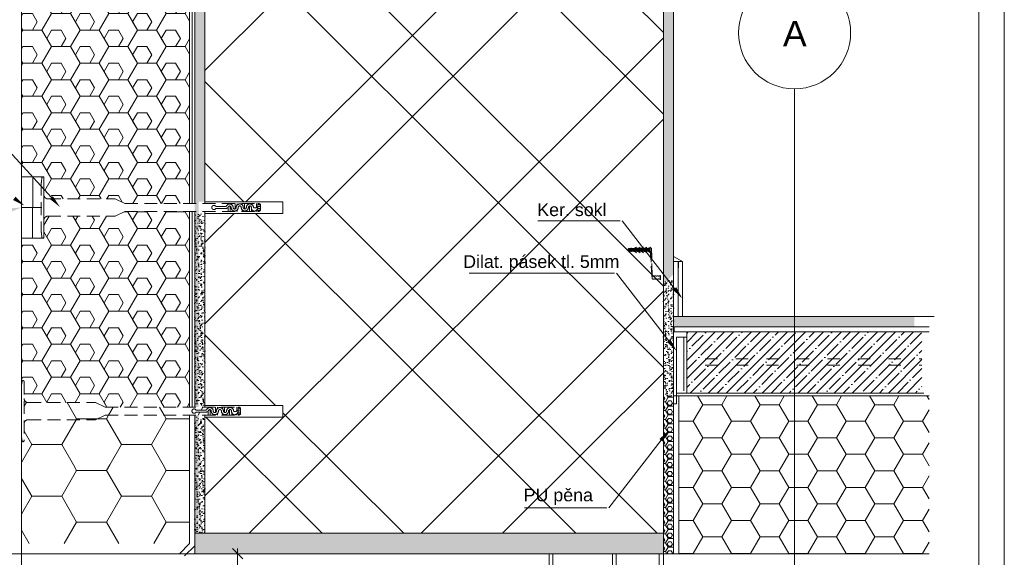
# Model space of a CAD drawing. Header units: millimetres. Extents: x -164296 to 75635, y 29674 to 91116.
# Tile 12 of 20: x -158572 to -157605, y 34589 to 35117. Entities that reach past the tile are written whole.
import ezdxf

# ---------------------------------------------------------------- set-up
doc = ezdxf.new("R2010")
doc.units = ezdxf.units.MM
doc.header["$MEASUREMENT"] = 0
for name, pattern in [('DASHED', [19.05, 12.7, -6.35]), ('Čárkovaná S', [50, 30, -20]), ('ČÁRKOVANÁ1', [30, 12, -18])]:
    doc.linetypes.add(name, pattern=pattern)
doc.styles.add('GENEROVANÝ_STYL_1', font='txt')
doc.linetypes.add('IZOLACE', pattern='A,0,[1,Detail č.9 PROVĚTRÁVANÁ PODLAHA1.Shx,S=7.93651e-07,R=0,X=0,Y=0],-0.4001,0', length=0.4001)
doc.linetypes.add('LEPENÍ', pattern='A,0,[2,Detail č.9 PROVĚTRÁVANÁ PODLAHA1.Shx,S=0.060476,R=0,X=0,Y=0],-7.62,0', length=7.62)
doc.linetypes.add('ZEBRIK', pattern='A,0,[4,Detail č.9 PROVĚTRÁVANÁ PODLAHA1.Shx,S=0.00015873,R=0,X=0,Y=0],-0.02,0', length=0.02)
pattern_1 = [(307.5, (-330396.962, 4145.192), (4.81705942, 0.157483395), [0, -3.8, 0, -4.25, 0, -4.0625]), (277.5, (-330396.962, 4145.192), (-7.05536516, 4.42444176), [0, -2.05, 0, -3.425, 0, -1.3125]), (237.5, (-330396.962, 4148.267), (-0.01414763, 7.78535465), [0, -1.25, 0, -4.5, 0, -5.875]), (227.5, (-330396.962, 4148.267), (-2.1941889, 7.5153165), [0, -0.625, 0, -2.95, 0, -3.375])]
pattern_2 = [(0, (0, 0), (0, 16.2379762), [9.375, -18.75]), (120, (0, 0), (14.0625, 8.1189881), [9.375, -18.75]), (60, (9.375, 0), (-14.0625, 8.1189881), [9.375, -18.75]), (0, (0, 0), (28.125, 16.2379762), [18.75, -37.5]), (120, (0, 0), (-28.125, 16.2379764), [18.75, -37.5]), (60, (0, 0), (6e-08, 32.4759526), [0, -37.5, 18.75, 0, 0, 0])]
pattern_3 = [(0, (-338759.73, 25199.786), (43.9940907, 25.4), [29.329394, -58.658788]), (120, (-338759.73, 25199.786), (-43.9940906, 25.4), [29.329394, -58.658788]), (60, (-338759.73, 25199.786), (1e-07, 50.8), [0, -58.6587876, 29.329394, 0, 0, 0])]
pattern_4 = [(307.5, (-329122.9716, 10917.944), (4.81705942, 0.157483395), [0, -3.8, 0, -4.25, 0, -4.0625]), (277.5, (-329122.9716, 10917.944), (-7.05536516, 4.42444176), [0, -2.05, 0, -3.425, 0, -1.3125]), (237.5, (-329122.9716, 10921.019), (-0.01414763, 7.78535465), [0, -1.25, 0, -4.5, 0, -5.875]), (227.5, (-329122.9716, 10921.019), (-2.1941889, 7.5153165), [0, -0.625, 0, -2.95, 0, -3.375])]

msp = doc.modelspace()

# ---------------------------------------------------------------- hatches: boundary and pattern name
at = {"linetype": 'Continuous', "lineweight": 13}
h = msp.add_hatch(dxfattribs=at)
h.set_pattern_fill('ZDIVO2_0001', color=254, style=0, pattern_type=2)
h.set_pattern_definition([(45, (-328972.97, 10917.94), (-124.4508, 124.4508), []), (45, (-328892.97, 10917.94), (-124.4508, 124.4508), []), (135, (-328972.97, 10917.94), (124.4508, 124.4508), []), (135, (-328892.97, 10917.94), (124.4508, 124.4508), [])])
h.paths.add_polyline_path([(-158390.01, 34726.51), (-158390.01, 34612.28), (-157940.01, 34612.28), (-157940.01, 35353.84), (-158390.01, 35353.84), (-158390.01, 35317.95), (-158313.44, 35317.95), (-158313.44, 35306.51), (-158389.98, 35306.51), (-158389.95, 34937.95), (-158313.44, 34937.95), (-158313.44, 34926.51), (-158389.95, 34926.51), (-158389.94, 34737.95), (-158313.44, 34737.95), (-158313.44, 34726.51)])
at = {"linetype": 'Continuous', "lineweight": 20, "true_color": 0xff6600}
h = msp.add_hatch(dxfattribs=at)
h.set_pattern_fill('AR_SAND_0001', color=30, style=0, pattern_type=2)
h.set_pattern_definition(pattern_1)
h.paths.add_polyline_path([(-157930.01, 35353.84), (-157940.01, 35353.84), (-157940.01, 34859.8), (-157936.86, 34859.8), (-157930.01, 34866.65)])
h = msp.add_hatch(dxfattribs=at)
h.set_pattern_fill('XPS_0001', color=30, style=0, pattern_type=2)
h.set_pattern_definition(pattern_2)
h.paths.add_polyline_path([(-158570.01, 35283.28), (-158570.01, 34974.05), (-158559.24, 34962.28), (-158548.06, 34962.28), (-158548.06, 34950.06), (-158540.74, 34942.06), (-158539.21, 34943.47), (-158537.43, 34940.73), (-158477.95, 34940.73), (-158468.5, 34936.31), (-158405.01, 34936.31), (-158405.01, 35303.84), (-158548.06, 35303.84), (-158548.06, 35283.28)])
h = msp.add_hatch(dxfattribs=at)
h.set_pattern_fill('AR_SAND_0001', color=30, style=0, pattern_type=2)
h.set_pattern_definition(pattern_4)
h.paths.add_polyline_path([(-158389.95, 34937.95), (-158389.98, 35268.5), (-158400.01, 35268.5), (-158400.01, 34937.95)])
at = {"linetype": 'Continuous', "lineweight": 35}
for points in [[(-158400.01, 35106.51), (-158400.01, 34946.47), (-158399.71, 34946.47), (-158399.71, 34946.9), (-158398.98, 34946.9, -0.265773), (-158398.8, 34946.79), (-158398.5, 34946.58, 0.265773), (-158398.31, 34946.47), (-158397.58, 34946.47), (-158397.58, 34946.9), (-158396.86, 34946.9, -0.265773), (-158396.67, 34946.79), (-158396.37, 34946.58, 0.265773), (-158396.19, 34946.47), (-158396.01, 34946.47), (-158396.01, 35106.51)], [(-158400.01, 34943.92), (-158400.01, 34736.25), (-158396.01, 34736.25), (-158396.01, 34943.92), (-158396.19, 34943.92, 0.265773), (-158396.37, 34943.82), (-158396.67, 34943.6, -0.265773), (-158396.86, 34943.5), (-158397.58, 34943.5), (-158397.58, 34943.92), (-158398.31, 34943.92, 0.265773), (-158398.5, 34943.82), (-158398.8, 34943.6, -0.265773), (-158398.98, 34943.5), (-158399.71, 34943.5), (-158399.71, 34943.92)], [(-158396.18, 34674.47), (-158396.19, 34728.25), (-158400.19, 34728.25), (-158400.18, 34612.83), (-158400, 34612.83, 0.265773), (-158399.81, 34612.93), (-158399.51, 34613.15, -0.265773), (-158399.33, 34613.25), (-158398.6, 34613.25), (-158398.6, 34612.83), (-158397.87, 34612.83, 0.265773), (-158397.69, 34612.93), (-158397.39, 34613.15, -0.265773), (-158397.2, 34613.25), (-158396.48, 34613.25), (-158396.48, 34612.83), (-158396.18, 34612.83)]]:
    msp.add_hatch(color=8, dxfattribs=at).paths.add_polyline_path(points)
at = {"linetype": 'Continuous', "lineweight": 13}
for points in [[(-158539.21, 34943.47), (-158542.28, 34940.65), (-158532.31, 34932.84)], [(-158575.86, 34943.02), (-158578.29, 34939.64), (-158566.92, 34934.04)], [(-158582.65, 34931.43), (-158581.69, 34927.38), (-158570.01, 34932.28)], [(-157927.42, 34854.01), (-157930.72, 34851.47), (-157921.43, 34842.85)], [(-157933.14, 34802.69), (-157936.44, 34800.14), (-157927.15, 34791.52)], [(-157940.61, 34702.35), (-157943.91, 34704.9), (-157934.62, 34713.52)]]:
    msp.add_hatch(color=154, dxfattribs=at).paths.add_polyline_path(points)
at = {"linetype": 'Continuous', "lineweight": 20, "true_color": 0xff6600}
h = msp.add_hatch(dxfattribs=at)
h.set_pattern_fill('XPS_0001', color=30, style=0, pattern_type=2)
h.set_pattern_definition(pattern_2)
h.paths.add_polyline_path([(-158570.01, 34757.9), (-158569.93, 34757.9), (-158569.51, 34761.28, -1), (-158567.51, 34761.28), (-158567.51, 34744.83, 0.417299), (-158563.5, 34740.73), (-158497.4, 34740.73), (-158487.95, 34736.31), (-158405.01, 34736.32), (-158405.01, 34928.32), (-158468.48, 34928.32), (-158478.06, 34923.84), (-158544.05, 34923.84, 0.420423), (-158548.06, 34919.74), (-158548.06, 34902.28), (-158570.01, 34902.28)])
h = msp.add_hatch(dxfattribs=at)
h.set_pattern_fill('AR_SAND_0001', color=30, style=0, pattern_type=2)
h.set_pattern_definition(pattern_4)
h.paths.add_polyline_path([(-158400.01, 34817.19), (-158389.94, 34817.19), (-158389.95, 34926.51), (-158400.01, 34926.51)])
h = msp.add_hatch(dxfattribs=at)
h.set_pattern_fill('AR_SAND_0001', color=30, style=0, pattern_type=2)
h.set_pattern_definition(pattern_1)
h.paths.add_polyline_path([(-157940.01, 34861.34), (-157940.01, 34748.03), (-157930.01, 34748.03), (-157930.01, 34860.27), (-157931.07, 34861.34)])
msp.add_hatch(color=30, dxfattribs=at).paths.add_polyline_path([(-157929.61, 34815.11), (-157693.83, 34815.11), (-157693.83, 34825.11), (-157929.61, 34825.11)])
h = msp.add_hatch(dxfattribs=at)
h.set_pattern_fill('AR_SAND_0001', color=30, style=0, pattern_type=2)
h.set_pattern_definition(pattern_4)
h.paths.add_polyline_path([(-158400.01, 34817.19), (-158400.01, 34737.95), (-158389.94, 34737.95), (-158389.94, 34817.19)])
h = msp.add_hatch(dxfattribs=at)
h.set_pattern_fill('ANSI35_0001', color=30, style=0, pattern_type=2)
h.set_pattern_definition([(45, (-330404.102, 4123.014), (-8.8388348, 8.8388348), []), (45, (-330395.264, 4123.014), (-8.8388348, 8.8388348), [15.625, -3.125, 0, -3.125])])
h.paths.add_polyline_path([(-157917.15, 34750.11), (-157686.46, 34750.11), (-157686.46, 34755.11), (-157686.46, 34810.11), (-157917.15, 34810.11)])
h = msp.add_hatch(dxfattribs=at)
h.set_pattern_fill('EPS_0001', color=30, style=0, pattern_type=2)
h.set_pattern_definition(pattern_3)
h.paths.add_polyline_path([(-158567.51, 34719.83, -0.414147), (-158563.5, 34723.84), (-158497.51, 34723.84), (-158487.93, 34728.32), (-158386.74, 34728.32), (-158386.74, 34732.48, -0.251413), (-158389.37, 34731.32), (-158398.74, 34731.32, -3.998423), (-158398.74, 34733.32), (-158389.21, 34733.32, 0.312041), (-158388.2, 34733.91, -0.157879), (-158386.74, 34735.4), (-158386.74, 34736.32), (-158487.95, 34736.31), (-158497.4, 34740.73), (-158563.5, 34740.73, -0.414147), (-158567.51, 34744.74)])
h = msp.add_hatch(dxfattribs=at)
h.set_pattern_fill('PUR_0001', color=30, style=0, pattern_type=2)
h.set_pattern_definition([(0, (-157935.0084, 34660.157), (0, 4.33013), [2.5, -5]), (120, (-157935.0084, 34660.157), (3.75, 2.16506), [2.5, -5]), (60, (-157932.5084, 34660.157), (-3.75, 2.16506), [2.5, -5]), (0, (-157935.5084, 34659.289), (7.5, 4.33013), [5, -10]), (120, (-157935.5084, 34659.289), (-7.5, 4.33013), [5, -10]), (60, (-157935.5084, 34659.289), (2e-08, 8.66025), [0, -10, 5, 0, 0, 0])])
h.paths.add_polyline_path([(-157930.01, 34592.28), (-157940.01, 34592.28), (-157940.01, 34748.03), (-157930.01, 34748.03)])
h = msp.add_hatch(dxfattribs=at)
h.set_pattern_fill('EPS_0001', color=30, style=0, pattern_type=2)
h.set_pattern_definition([(0, (-338604.565, 10917.493), (28.125, 16.2379762), [18.75, -37.5]), (120, (-338604.565, 10917.493), (-28.125, 16.2379764), [18.75, -37.5]), (60, (-338604.565, 10917.493), (6e-08, 32.4759526), [0, -37.5, 18.75, 0, 0, 0])])
h.paths.add_polyline_path([(-157925.01, 34592.28), (-157679.32, 34592.28), (-157679.32, 34747.28), (-157925.01, 34747.28)])
h = msp.add_hatch(dxfattribs=at)
h.set_pattern_fill('EPS_0001', color=30, style=0, pattern_type=2)
h.set_pattern_definition(pattern_3)
h.paths.add_polyline_path([(-158569.93, 34706.67), (-158570.01, 34706.67), (-158570.01, 34679.41), (-158405.01, 34679.41), (-158405.01, 34728.32), (-158487.93, 34728.32), (-158497.51, 34723.84), (-158563.5, 34723.84, 0.420423), (-158567.51, 34719.74), (-158567.51, 34703.28, -1), (-158569.51, 34703.28)])
h = msp.add_hatch(dxfattribs=at)
h.set_pattern_fill('AR_SAND_0001', color=30, style=0, pattern_type=2)
h.set_pattern_definition([(307.5, (-330546.962, 4145.192), (4.81705942, 0.157483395), [0, -3.8, 0, -4.25, 0, -4.0625]), (277.5, (-330546.962, 4145.192), (-7.05536516, 4.42444176), [0, -2.05, 0, -3.425, 0, -1.3125]), (237.5, (-330546.962, 4148.267), (-0.01414763, 7.78535465), [0, -1.25, 0, -4.5, 0, -5.875]), (227.5, (-330546.962, 4148.267), (-2.1941889, 7.5153165), [0, -0.625, 0, -2.95, 0, -3.375])])
h.paths.add_polyline_path([(-158400.01, 34612.28), (-158390.01, 34612.28), (-158390.01, 34726.51), (-158400.01, 34726.51)])
h = msp.add_hatch(dxfattribs=at)
h.set_pattern_fill('EPS_0001', color=30, style=0, pattern_type=2)
h.set_pattern_definition(pattern_3)
h.paths.add_polyline_path([(-158570.01, 34679.41), (-158570.01, 34602.22), (-158415.01, 34602.22), (-158415.01, 34592.22), (-158405.01, 34602.22), (-158405.01, 34679.41)])
h = msp.add_hatch(dxfattribs=at)
h.set_pattern_fill('AR_SAND_0001', color=30, style=0, pattern_type=2)
h.set_pattern_definition(pattern_1)
h.paths.add_polyline_path([(-158400.01, 34612.28), (-158400.01, 34592.45), (-157940.01, 34592.45), (-157940.01, 34612.28)])

# ---------------------------------------------------------------- linework, layer by layer
at = {"color": 48, "linetype": 'Continuous', "lineweight": 20, "true_color": 0x5a400a}
for p, q in [((-158570.01, 34932.3), (-158570.01, 35353.84)), ((-157940.01, 34865.59), (-157940.01, 35353.84)), ((-157930.01, 34597.89), (-157930.01, 35353.84)), ((-158405.01, 35308.32), (-158405.01, 34936.31)), ((-158400.01, 34936.31), (-158400.01, 35308.32)), ((-158389.95, 34936.32), (-158389.98, 35308.32)), ((-158570.01, 34932.28), (-158570.01, 34122.2)), ((-158570.01, 34932.28), (-158550.2, 34932.28)), ((-158405.01, 34928.32), (-158405.01, 34736.31)), ((-158400.01, 34736.31), (-158400.01, 34928.32)), ((-158389.94, 34736.32), (-158389.95, 34928.32)), ((-157921.43, 34879.23), (-157930.01, 34884.16)), ((-157930.01, 34879.26), (-157925.11, 34879.26)), ((-157930.01, 34879.26), (-157925.11, 34879.26)), ((-157925.58, 34879.26), (-157925.58, 34827.67)), ((-157925.11, 34879.26), (-157921.43, 34879.23)), ((-157925.11, 34879.26), (-157925.11, 34873.15)), ((-157925.11, 34879.26), (-157921.43, 34879.23)), ((-157921.43, 34879.23), (-157921.43, 34869.54)), ((-157921.43, 34879.23), (-157921.43, 34825.11)), ((-157925.58, 34869.25), (-157925.58, 34827.67)), ((-157940.01, 34612.28), (-157940.01, 34861.34)), ((-157925.58, 34827.67), (-157925.58, 34825.11)), ((-157930.01, 34825.11), (-157674.29, 34825.11)), ((-157917.15, 34810.11), (-157686.46, 34810.11)), ((-157917.15, 34810.11), (-157686.46, 34810.11)), ((-158405.01, 34728.32), (-158405.01, 34602.22)), ((-158400.01, 34592.45), (-158400.01, 34728.32)), ((-158390.01, 34612.28), (-158390.01, 34728.32)), ((-158400.01, 34612.28), (-157940.01, 34612.28)), ((-157940.01, 34612.28), (-157940.01, 34592.28)), ((-158415.01, 34592.22), (-158405.01, 34602.22)), ((-158410.01, 34590.15), (-158400.01, 34600.15)), ((-157930.01, 34592.28), (-157930.01, 34597.28)), ((-158589.56, 34592.28), (-158002.28, 34592.28)), ((-158052.28, 34592.45), (-158052.28, 34460.97)), ((-158048.39, 34592.45), (-158048.39, 34460.97)), ((-158002.28, 34592.28), (-157936.37, 34592.28)), ((-157998.39, 34592.45), (-157998.39, 34592.28)), ((-157990.01, 34592.45), (-157990.01, 34460.97)), ((-157986.37, 34592.28), (-157986.37, 34460.97)), ((-157944.32, 34592.28), (-157944.32, 34460.97)), ((-157940.01, 34592.28), (-157940.01, 34592.45)), ((-157894.32, 34592.28), (-157936.37, 34592.28)), ((-157936.37, 34592.28), (-157894.32, 34592.28))]:
    msp.add_line(p, q, dxfattribs=at)
at = {"color": 154, "linetype": 'LEPENÍ', "lineweight": 13}
for p, q in [((-158402.51, 35308.32), (-158402.51, 34936.31)), ((-158402.51, 34928.32), (-158402.51, 34736.31))]:
    msp.add_line(p, q, dxfattribs=at)
at = {"color": 154, "linetype": 'Continuous', "lineweight": 13}
for p, q in [((-158540.74, 34942.06), (-158635.97, 35046.16)), ((-157811.27, 35048.85), (-157811.27, 34274.08)), ((-157982.35, 34919.15), (-158063.3, 34919.15)), ((-157929.07, 34852.74), (-157980.35, 34919.15)), ((-157988.07, 34867.82), (-158130.62, 34867.82)), ((-157934.79, 34801.41), (-157986.07, 34867.82)), ((-157942.26, 34703.63), (-157993.54, 34637.21)), ((-157995.54, 34637.21), (-158076.49, 34637.21)), ((-158352.94, 34587.28), (-158362.94, 34597.28)), ((-158357.94, 34597.28), (-158357.94, 34457.28)), ((-158382.94, 34592.28), (-158352.94, 34592.28))]:
    msp.add_line(p, q, dxfattribs=at)
at = {"color": 30, "linetype": 'Continuous', "lineweight": 20, "true_color": 0xff6600}
for p, q in [((-158548.06, 34962.28), (-158570.2, 34962.28)), ((-158548.06, 34962.28), (-158548.06, 34902.28)), ((-158548.06, 34902.28), (-158570.2, 34902.28))]:
    msp.add_line(p, q, dxfattribs=at)
at = {"color": 7, "linetype": 'DASHED', "lineweight": 20}
for p, q in [((-158550.56, 34956.66), (-158550.56, 34907.91)), ((-158550.06, 34961.28), (-158550.48, 34957.9)), ((-158548.06, 34961.28), (-158548.06, 34903.28)), ((-158544.05, 34940.73), (-158477.95, 34940.73)), ((-158478.06, 34940.78), (-158468.48, 34936.3)), ((-158468.5, 34936.31), (-158338.06, 34936.32)), ((-158367.29, 34935.4), (-158367.29, 34936.32)), ((-158365.29, 34935.76), (-158365.29, 34936.32)), ((-158365.29, 34928.32), (-158365.29, 34933.72)), ((-158360.29, 34930.92), (-158360.29, 34936.32)), ((-158358.29, 34934.82), (-158358.29, 34936.32)), ((-158353.29, 34934.72), (-158353.29, 34936.32)), ((-158351.29, 34930.89), (-158351.29, 34936.32)), ((-158346.29, 34935.79), (-158346.29, 34936.32)), ((-158346.29, 34928.32), (-158346.29, 34933.75)), ((-158344.29, 34935.46), (-158344.29, 34936.32)), ((-158339.29, 34932.24), (-158339.29, 34936.32)), ((-158338.06, 34928.32), (-158338.06, 34936.32)), ((-158338.06, 34930.64), (-158338.06, 34934.09)), ((-158338.06, 34930.64), (-158338.06, 34934.09)), ((-158335.56, 34929.32), (-158335.56, 34935.32)), ((-158478.06, 34923.84), (-158468.48, 34928.32)), ((-158468.48, 34928.32), (-158338.06, 34928.32)), ((-158369.76, 34933.32), (-158379.29, 34933.32)), ((-158369.92, 34931.32), (-158379.29, 34931.32)), ((-158367.29, 34928.32), (-158367.29, 34932.48)), ((-158360.34, 34928.47), (-158360.33, 34928.47)), ((-158360.33, 34928.47), (-158360.34, 34928.47)), ((-158360.34, 34928.47), (-158360.33, 34928.47)), ((-158360.33, 34928.47), (-158360.34, 34928.47)), ((-158360.34, 34928.47), (-158360.34, 34928.47)), ((-158360.34, 34928.46), (-158360.3, 34928.46)), ((-158360.34, 34928.43), (-158360.3, 34928.43)), ((-158360.3, 34928.4), (-158360.34, 34928.4)), ((-158360.3, 34928.37), (-158360.34, 34928.37)), ((-158360.34, 34928.37), (-158360.3, 34928.36)), ((-158360.34, 34928.37), (-158360.34, 34928.36)), ((-158360.3, 34928.35), (-158360.34, 34928.35)), ((-158360.34, 34928.35), (-158360.34, 34928.34)), ((-158360.34, 34928.34), (-158360.3, 34928.34)), ((-158360.33, 34928.33), (-158360.34, 34928.33)), ((-158360.34, 34928.33), (-158360.34, 34928.32)), ((-158360.34, 34928.32), (-158360.3, 34928.32)), ((-158360.33, 34928.45), (-158360.33, 34928.45)), ((-158360.3, 34928.45), (-158360.32, 34928.45)), ((-158360.32, 34928.45), (-158360.32, 34928.44)), ((-158360.32, 34928.45), (-158360.3, 34928.45)), ((-158360.32, 34928.44), (-158360.3, 34928.44)), ((-158360.32, 34928.43), (-158360.32, 34928.42)), ((-158360.31, 34928.41), (-158360.32, 34928.41)), ((-158360.32, 34928.41), (-158360.3, 34928.4)), ((-158360.32, 34928.41), (-158360.32, 34928.4)), ((-158360.32, 34928.4), (-158360.32, 34928.39)), ((-158360.32, 34928.39), (-158360.3, 34928.39)), ((-158360.32, 34928.35), (-158360.32, 34928.34)), ((-158360.31, 34928.41), (-158360.31, 34928.4)), ((-158360.3, 34928.33), (-158360.31, 34928.33)), ((-158360.3, 34928.45), (-158360.3, 34928.44)), ((-158360.3, 34928.41), (-158360.3, 34928.4)), ((-158360.3, 34928.39), (-158360.3, 34928.4)), ((-158360.3, 34928.36), (-158360.3, 34928.37)), ((-158360.3, 34928.32), (-158360.3, 34928.33)), ((-158360.29, 34928.32), (-158360.29, 34928.86)), ((-158358.29, 34928.32), (-158358.29, 34929.92)), ((-158353.29, 34928.32), (-158353.29, 34929.82)), ((-158351.29, 34928.32), (-158351.29, 34928.85)), ((-158344.29, 34928.32), (-158344.29, 34931.09)), ((-158339.29, 34928.32), (-158339.29, 34929.57)), ((-158335.56, 34931.32), (-158338.34, 34931.32)), ((-158335.56, 34933.32), (-158338.16, 34933.32)), ((-158544.05, 34923.84), (-158478.06, 34923.84)), ((-158550.06, 34903.28), (-158550.48, 34906.67)), ((-157974.63, 34891.28), (-157974, 34891.91)), ((-157974.63, 34890.85), (-157974.63, 34891.28)), ((-157974.63, 34890), (-157974.63, 34890.43)), ((-157974.63, 34890), (-157974, 34889.36)), ((-157972.33, 34891.91), (-157974, 34891.91)), ((-157972.63, 34891.62), (-157974, 34891.62)), ((-157972.63, 34889.66), (-157974, 34889.66)), ((-157972.33, 34889.36), (-157974, 34889.36)), ((-157973.09, 34891.12), (-157973.98, 34891.04)), ((-157973.29, 34890.03), (-157973.98, 34890.1)), ((-157973.29, 34890.01), (-157973.09, 34891.15)), ((-157973.22, 34889.8), (-157973.29, 34890.01)), ((-157973.08, 34890.01), (-157973.22, 34889.8)), ((-157972.95, 34891.36), (-157973.09, 34891.15)), ((-157973.08, 34890.01), (-157972.88, 34891.15)), ((-157972.24, 34889.93), (-157973.08, 34890.01)), ((-157972.88, 34891.15), (-157972.95, 34891.36)), ((-157972.01, 34891.23), (-157972.88, 34891.15)), ((-157972.45, 34891.72), (-157972.15, 34892.23)), ((-157972.45, 34889.56), (-157972.15, 34889.04)), ((-157972.25, 34889.91), (-157972.01, 34891.25)), ((-157972.18, 34889.69), (-157972.25, 34889.91)), ((-157972.03, 34889.91), (-157972.18, 34889.69)), ((-157972.03, 34889.91), (-157971.8, 34891.25)), ((-157971.2, 34889.82), (-157972.03, 34889.91)), ((-157971.87, 34891.47), (-157972.01, 34891.25)), ((-157971.23, 34892.34), (-157971.96, 34892.34)), ((-157971.23, 34888.94), (-157971.96, 34888.94)), ((-157971.8, 34891.25), (-157971.87, 34891.47)), ((-157970.93, 34891.34), (-157971.8, 34891.25)), ((-157971.23, 34891.62), (-157971.23, 34892.34)), ((-157968.93, 34891.91), (-157971.23, 34891.91)), ((-157969.23, 34891.62), (-157971.23, 34891.62)), ((-157971.23, 34888.94), (-157971.23, 34889.66)), ((-157969.23, 34889.66), (-157971.23, 34889.66)), ((-157968.93, 34889.36), (-157971.23, 34889.36)), ((-157971.2, 34889.8), (-157970.93, 34891.36)), ((-157971.13, 34889.59), (-157971.2, 34889.8)), ((-157970.99, 34889.8), (-157971.13, 34889.59)), ((-157970.99, 34889.8), (-157970.71, 34891.36)), ((-157970.15, 34889.72), (-157970.99, 34889.8)), ((-157970.78, 34891.57), (-157970.93, 34891.36)), ((-157970.71, 34891.36), (-157970.78, 34891.57)), ((-157970.15, 34891.42), (-157970.71, 34891.36)), ((-157970.15, 34889.72), (-157969.85, 34891.42)), ((-157969.85, 34891.42), (-157970.15, 34891.42)), ((-157970.09, 34889.51), (-157970.15, 34889.72)), ((-157969.94, 34889.72), (-157970.09, 34889.51)), ((-157969.94, 34889.72), (-157969.64, 34891.42)), ((-157969.09, 34889.72), (-157969.94, 34889.72)), ((-157969.71, 34891.63), (-157969.85, 34891.42)), ((-157969.64, 34891.42), (-157969.71, 34891.63)), ((-157968.79, 34891.42), (-157969.64, 34891.42)), ((-157969.09, 34889.72), (-157968.79, 34891.42)), ((-157969.02, 34889.51), (-157969.09, 34889.72)), ((-157969.05, 34891.72), (-157968.75, 34892.23)), ((-157969.05, 34889.56), (-157968.75, 34889.04)), ((-157968.88, 34889.72), (-157969.02, 34889.51)), ((-157968.88, 34889.72), (-157968.58, 34891.42)), ((-157968.03, 34889.72), (-157968.88, 34889.72)), ((-157968.65, 34891.63), (-157968.79, 34891.42)), ((-157968.58, 34891.42), (-157968.65, 34891.63)), ((-157967.73, 34891.42), (-157968.58, 34891.42)), ((-157967.83, 34892.34), (-157968.56, 34892.34)), ((-157967.83, 34888.94), (-157968.56, 34888.94)), ((-157966.33, 34893.42), (-157968.2, 34892.34)), ((-157966.33, 34887.86), (-157968.2, 34888.94)), ((-157968.03, 34889.72), (-157967.73, 34891.42)), ((-157967.96, 34889.51), (-157968.03, 34889.72)), ((-157967.82, 34889.72), (-157967.96, 34889.51)), ((-157967.83, 34891.91), (-157966.33, 34893.42)), ((-157967.83, 34891.62), (-157967.83, 34892.34)), ((-157965.53, 34891.91), (-157967.83, 34891.91)), ((-157965.83, 34891.62), (-157967.83, 34891.62)), ((-157967.83, 34888.94), (-157967.83, 34889.66)), ((-157965.83, 34889.66), (-157967.83, 34889.66)), ((-157967.83, 34889.36), (-157966.33, 34887.86)), ((-157965.53, 34889.36), (-157967.83, 34889.36)), ((-157967.82, 34889.72), (-157967.52, 34891.42)), ((-157966.97, 34889.72), (-157967.82, 34889.72)), ((-157967.59, 34891.63), (-157967.73, 34891.42)), ((-157967.52, 34891.42), (-157967.59, 34891.63)), ((-157966.67, 34891.42), (-157967.52, 34891.42)), ((-157966.97, 34889.72), (-157966.67, 34891.42)), ((-157966.9, 34889.51), (-157966.97, 34889.72)), ((-157966.75, 34889.72), (-157966.9, 34889.51)), ((-157966.75, 34889.72), (-157966.45, 34891.42)), ((-157965.9, 34889.72), (-157966.75, 34889.72)), ((-157966.52, 34891.63), (-157966.67, 34891.42)), ((-157966.45, 34891.42), (-157966.52, 34891.63)), ((-157965.6, 34891.42), (-157966.45, 34891.42)), ((-157965.9, 34889.72), (-157965.6, 34891.42)), ((-157965.84, 34889.51), (-157965.9, 34889.72)), ((-157965.69, 34889.72), (-157965.84, 34889.51)), ((-157965.69, 34889.72), (-157965.39, 34891.42)), ((-157964.84, 34889.72), (-157965.69, 34889.72)), ((-157965.65, 34891.72), (-157965.35, 34892.23)), ((-157965.65, 34889.56), (-157965.35, 34889.04)), ((-157965.46, 34891.63), (-157965.6, 34891.42)), ((-157965.39, 34891.42), (-157965.46, 34891.63)), ((-157964.54, 34891.42), (-157965.39, 34891.42)), ((-157964.43, 34892.34), (-157965.16, 34892.34)), ((-157964.43, 34888.94), (-157965.16, 34888.94)), ((-157964.84, 34889.72), (-157964.54, 34891.42)), ((-157964.77, 34889.51), (-157964.84, 34889.72)), ((-157962.93, 34893.42), (-157964.8, 34892.34)), ((-157962.93, 34887.86), (-157964.8, 34888.94)), ((-157964.63, 34889.72), (-157964.77, 34889.51)), ((-157964.63, 34889.72), (-157964.33, 34891.42)), ((-157963.78, 34889.72), (-157964.63, 34889.72)), ((-157964.4, 34891.63), (-157964.54, 34891.42)), ((-157964.43, 34891.91), (-157962.93, 34893.42)), ((-157964.43, 34891.62), (-157964.43, 34892.34)), ((-157962.13, 34891.91), (-157964.43, 34891.91)), ((-157962.43, 34891.62), (-157964.43, 34891.62)), ((-157962.43, 34889.66), (-157964.43, 34889.66)), ((-157964.43, 34888.94), (-157964.43, 34889.66)), ((-157962.13, 34889.36), (-157964.43, 34889.36)), ((-157964.43, 34889.36), (-157962.93, 34887.86)), ((-157964.33, 34891.42), (-157964.4, 34891.63)), ((-157963.48, 34891.42), (-157964.33, 34891.42)), ((-157963.78, 34889.72), (-157963.48, 34891.42)), ((-157963.71, 34889.51), (-157963.78, 34889.72)), ((-157963.57, 34889.72), (-157963.71, 34889.51)), ((-157963.57, 34889.72), (-157963.27, 34891.42)), ((-157962.72, 34889.72), (-157963.57, 34889.72)), ((-157963.34, 34891.63), (-157963.48, 34891.42)), ((-157963.27, 34891.42), (-157963.34, 34891.63)), ((-157962.42, 34891.42), (-157963.27, 34891.42)), ((-157962.72, 34889.72), (-157962.42, 34891.42)), ((-157962.65, 34889.51), (-157962.72, 34889.72)), ((-157962.5, 34889.72), (-157962.65, 34889.51)), ((-157962.5, 34889.72), (-157962.2, 34891.42)), ((-157961.65, 34889.72), (-157962.5, 34889.72)), ((-157962.27, 34891.63), (-157962.42, 34891.42)), ((-157962.2, 34891.42), (-157962.27, 34891.63)), ((-157962.25, 34891.72), (-157961.95, 34892.23)), ((-157962.25, 34889.56), (-157961.95, 34889.04)), ((-157961.35, 34891.42), (-157962.2, 34891.42)), ((-157961.03, 34892.34), (-157961.76, 34892.34)), ((-157961.03, 34888.94), (-157961.76, 34888.94)), ((-157961.65, 34889.72), (-157961.35, 34891.42)), ((-157961.59, 34889.51), (-157961.65, 34889.72)), ((-157961.44, 34889.72), (-157961.59, 34889.51)), ((-157961.44, 34889.72), (-157961.14, 34891.42)), ((-157960.59, 34889.72), (-157961.44, 34889.72)), ((-157959.53, 34893.42), (-157961.4, 34892.34)), ((-157959.53, 34887.86), (-157961.4, 34888.94)), ((-157961.21, 34891.63), (-157961.35, 34891.42)), ((-157961.14, 34891.42), (-157961.21, 34891.63)), ((-157960.29, 34891.42), (-157961.14, 34891.42)), ((-157961.03, 34891.91), (-157959.53, 34893.42)), ((-157961.03, 34891.62), (-157961.03, 34892.34)), ((-157958.73, 34891.91), (-157961.03, 34891.91)), ((-157959.03, 34891.62), (-157961.03, 34891.62)), ((-157959.03, 34889.66), (-157961.03, 34889.66)), ((-157961.03, 34888.94), (-157961.03, 34889.66)), ((-157958.73, 34889.36), (-157961.03, 34889.36)), ((-157961.03, 34889.36), (-157959.53, 34887.86)), ((-157960.59, 34889.72), (-157960.29, 34891.42)), ((-157960.52, 34889.51), (-157960.59, 34889.72)), ((-157960.38, 34889.72), (-157960.52, 34889.51)), ((-157960.38, 34889.72), (-157960.08, 34891.42)), ((-157959.53, 34889.72), (-157960.38, 34889.72)), ((-157960.15, 34891.63), (-157960.29, 34891.42)), ((-157960.08, 34891.42), (-157960.15, 34891.63)), ((-157959.23, 34891.42), (-157960.08, 34891.42)), ((-157959.53, 34889.72), (-157959.23, 34891.42)), ((-157959.46, 34889.51), (-157959.53, 34889.72)), ((-157959.32, 34889.72), (-157959.46, 34889.51)), ((-157959.32, 34889.72), (-157959.02, 34891.42)), ((-157958.47, 34889.72), (-157959.32, 34889.72)), ((-157959.09, 34891.63), (-157959.23, 34891.42)), ((-157959.02, 34891.42), (-157959.09, 34891.63)), ((-157958.17, 34891.42), (-157959.02, 34891.42)), ((-157958.85, 34891.72), (-157958.55, 34892.23)), ((-157958.85, 34889.56), (-157958.55, 34889.04)), ((-157958.47, 34889.72), (-157958.17, 34891.42)), ((-157958.4, 34889.51), (-157958.47, 34889.72)), ((-157958.25, 34889.72), (-157958.4, 34889.51)), ((-157957.63, 34892.34), (-157958.36, 34892.34)), ((-157957.63, 34888.94), (-157958.36, 34888.94)), ((-157958.25, 34889.72), (-157957.95, 34891.42)), ((-157957.4, 34889.72), (-157958.25, 34889.72)), ((-157958.02, 34891.63), (-157958.17, 34891.42)), ((-157957.95, 34891.42), (-157958.02, 34891.63)), ((-157956.13, 34893.42), (-157958, 34892.34)), ((-157956.13, 34887.86), (-157958, 34888.94)), ((-157957.1, 34891.42), (-157957.95, 34891.42)), ((-157957.63, 34891.91), (-157956.13, 34893.42)), ((-157957.63, 34891.62), (-157957.63, 34892.34)), ((-157955.33, 34891.91), (-157957.63, 34891.91)), ((-157955.63, 34891.62), (-157957.63, 34891.62)), ((-157955.63, 34889.66), (-157957.63, 34889.66)), ((-157957.63, 34888.94), (-157957.63, 34889.66)), ((-157955.33, 34889.36), (-157957.63, 34889.36)), ((-157957.63, 34889.36), (-157956.13, 34887.86)), ((-157957.4, 34889.72), (-157957.1, 34891.42)), ((-157957.34, 34889.51), (-157957.4, 34889.72)), ((-157957.19, 34889.72), (-157957.34, 34889.51)), ((-157957.19, 34889.72), (-157956.89, 34891.42)), ((-157956.34, 34889.72), (-157957.19, 34889.72)), ((-157956.96, 34891.63), (-157957.1, 34891.42)), ((-157956.89, 34891.42), (-157956.96, 34891.63)), ((-157956.04, 34891.42), (-157956.89, 34891.42)), ((-157956.34, 34889.72), (-157956.04, 34891.42)), ((-157956.27, 34889.51), (-157956.34, 34889.72)), ((-157956.13, 34889.72), (-157956.27, 34889.51)), ((-157956.13, 34889.72), (-157955.83, 34891.42)), ((-157955.28, 34889.72), (-157956.13, 34889.72)), ((-157955.9, 34891.63), (-157956.04, 34891.42)), ((-157955.83, 34891.42), (-157955.9, 34891.63)), ((-157954.98, 34891.42), (-157955.83, 34891.42)), ((-157955.45, 34891.72), (-157955.15, 34892.23)), ((-157955.45, 34889.56), (-157955.15, 34889.04)), ((-157955.28, 34889.72), (-157954.98, 34891.42)), ((-157955.21, 34889.51), (-157955.28, 34889.72)), ((-157955.07, 34889.72), (-157955.21, 34889.51)), ((-157955.07, 34889.72), (-157954.77, 34891.42)), ((-157954.22, 34889.72), (-157955.07, 34889.72)), ((-157954.84, 34891.63), (-157954.98, 34891.42)), ((-157954.23, 34892.34), (-157954.96, 34892.34)), ((-157954.23, 34888.94), (-157954.96, 34888.94)), ((-157954.77, 34891.42), (-157954.84, 34891.63)), ((-157953.92, 34891.42), (-157954.77, 34891.42)), ((-157952.73, 34893.42), (-157954.6, 34892.34)), ((-157952.73, 34887.86), (-157954.6, 34888.94)), ((-157954.23, 34891.91), (-157952.73, 34893.42)), ((-157954.23, 34892.34), (-157954.23, 34891.62)), ((-157953.81, 34891.91), (-157954.23, 34891.91)), ((-157953.81, 34891.62), (-157954.23, 34891.62)), ((-157953.81, 34889.66), (-157954.23, 34889.66)), ((-157954.23, 34888.94), (-157954.23, 34889.66)), ((-157953.81, 34889.36), (-157954.23, 34889.36)), ((-157954.23, 34889.36), (-157952.73, 34887.86)), ((-157954.22, 34889.72), (-157953.92, 34891.42)), ((-157954.22, 34889.72), (-157953.92, 34891.42)), ((-157954.15, 34889.51), (-157954.22, 34889.72)), ((-157954.15, 34889.51), (-157954.22, 34889.72)), ((-157954, 34889.72), (-157954.15, 34889.51)), ((-157954, 34889.72), (-157954.15, 34889.51)), ((-157954, 34889.72), (-157953.7, 34891.42)), ((-157954, 34889.72), (-157953.7, 34891.42)), ((-157953.15, 34889.72), (-157954, 34889.72)), ((-157953.77, 34891.63), (-157953.92, 34891.42)), ((-157953.77, 34891.63), (-157953.92, 34891.42)), ((-157953.81, 34891.91), (-157953.38, 34892.34)), ((-157953.81, 34889.36), (-157953.38, 34888.94)), ((-157953.7, 34891.42), (-157953.77, 34891.63)), ((-157953.7, 34891.42), (-157953.77, 34891.63)), ((-157953.15, 34891.42), (-157953.7, 34891.42)), ((-157951.68, 34892.34), (-157953.38, 34892.34)), ((-157953.38, 34890.85), (-157953.38, 34892.34)), ((-157953.38, 34890.85), (-157953.38, 34892.34)), ((-157953.38, 34888.94), (-157953.38, 34890.43)), ((-157953.38, 34888.94), (-157953.38, 34890.43)), ((-157951.68, 34888.94), (-157953.38, 34888.94)), ((-157953.15, 34889.72), (-157953.15, 34891.42)), ((-157953.15, 34891.42), (-157951.03, 34864.66)), ((-157951.03, 34862.11), (-157953.15, 34889.72)), ((-157951.68, 34891.91), (-157951.68, 34892.34)), ((-157951.68, 34891.91), (-157951.68, 34892.34)), ((-157950.95, 34864.74), (-157951.68, 34891.91)), ((-157950.95, 34862.19), (-157951.68, 34889.36)), ((-157951.68, 34888.94), (-157951.68, 34889.36)), ((-157951.68, 34888.94), (-157951.68, 34889.36)), ((-157930.01, 34860.27), (-157930.01, 34866.65)), ((-157951.03, 34862.11), (-157951.03, 34864.66)), ((-157950.77, 34864.84), (-157950.47, 34865.06)), ((-157950.77, 34862.08), (-157950.47, 34861.87)), ((-157949.56, 34865.16), (-157950.29, 34865.16)), ((-157949.56, 34861.76), (-157950.29, 34861.76)), ((-157949.56, 34864.74), (-157949.56, 34865.16)), ((-157949.56, 34864.74), (-157949.56, 34865.16)), ((-157949.56, 34864.74), (-157949.56, 34865.16)), ((-157948.83, 34864.74), (-157949.56, 34864.74)), ((-157948.83, 34862.19), (-157949.56, 34862.19)), ((-157949.56, 34861.76), (-157949.56, 34862.19)), ((-157949.56, 34861.76), (-157949.56, 34862.19)), ((-157949.56, 34861.76), (-157949.56, 34862.19)), ((-157948.65, 34864.84), (-157948.35, 34865.06)), ((-157948.65, 34862.08), (-157948.35, 34861.87)), ((-157947.43, 34865.16), (-157948.16, 34865.16)), ((-157947.43, 34861.76), (-157948.16, 34861.76)), ((-157947.43, 34864.74), (-157947.43, 34865.16)), ((-157947.43, 34864.74), (-157947.43, 34865.16)), ((-157946.7, 34864.74), (-157947.43, 34864.74)), ((-157947.43, 34861.76), (-157947.43, 34862.19)), ((-157947.43, 34861.76), (-157947.43, 34862.19)), ((-157946.7, 34862.19), (-157947.43, 34862.19)), ((-157946.52, 34864.84), (-157946.22, 34865.06)), ((-157946.52, 34862.08), (-157946.22, 34861.87)), ((-157945.31, 34865.16), (-157946.04, 34865.16)), ((-157945.31, 34861.76), (-157946.04, 34861.76)), ((-157945.31, 34864.74), (-157945.31, 34865.16)), ((-157944.58, 34864.74), (-157945.31, 34864.74)), ((-157944.58, 34862.19), (-157945.31, 34862.19)), ((-157945.31, 34861.76), (-157945.31, 34862.19)), ((-157944.4, 34864.84), (-157944.1, 34865.06)), ((-157944.4, 34862.08), (-157944.1, 34861.87)), ((-157943.18, 34865.16), (-157943.91, 34865.16)), ((-157943.18, 34861.76), (-157943.91, 34861.76)), ((-157943.18, 34865.16), (-157942.76, 34865.59)), ((-157943.18, 34863.67), (-157943.18, 34865.16)), ((-157943.18, 34861.76), (-157943.18, 34863.25)), ((-157943.18, 34861.76), (-157942.76, 34861.34)), ((-157942.76, 34863.67), (-157942.76, 34865.59)), ((-157942.76, 34861.34), (-157942.76, 34863.25)), ((-158569.51, 34761.28), (-158569.93, 34757.9)), ((-158567.51, 34761.28), (-158567.51, 34703.28)), ((-158570.01, 34756.66), (-158570.01, 34707.91)), ((-158563.5, 34740.73), (-158497.4, 34740.73)), ((-158497.51, 34740.78), (-158487.93, 34736.3)), ((-158487.95, 34736.31), (-158357.51, 34736.32)), ((-158389.21, 34733.32), (-158398.74, 34733.32)), ((-158389.37, 34731.32), (-158398.74, 34731.32)), ((-158386.74, 34735.4), (-158386.74, 34736.32)), ((-158386.74, 34728.32), (-158386.74, 34732.48)), ((-158384.74, 34735.76), (-158384.74, 34736.32)), ((-158384.74, 34728.32), (-158384.74, 34733.72)), ((-158379.74, 34730.92), (-158379.74, 34736.32)), ((-158377.74, 34734.82), (-158377.74, 34736.32)), ((-158372.74, 34734.72), (-158372.74, 34736.32)), ((-158370.74, 34730.89), (-158370.74, 34736.32)), ((-158365.74, 34735.79), (-158365.74, 34736.32)), ((-158365.74, 34728.32), (-158365.74, 34733.75)), ((-158363.74, 34735.46), (-158363.74, 34736.32)), ((-158363.74, 34728.32), (-158363.74, 34731.09)), ((-158358.74, 34732.24), (-158358.74, 34736.32)), ((-158355.01, 34731.32), (-158357.79, 34731.32)), ((-158355.01, 34733.32), (-158357.61, 34733.32)), ((-158357.51, 34728.32), (-158357.51, 34736.32)), ((-158357.51, 34730.64), (-158357.51, 34734.09)), ((-158357.51, 34730.64), (-158357.51, 34734.09)), ((-158355.01, 34729.32), (-158355.01, 34735.32)), ((-158563.5, 34723.84), (-158497.51, 34723.84)), ((-158497.51, 34723.84), (-158487.93, 34728.32)), ((-158487.93, 34728.32), (-158357.51, 34728.32)), ((-158379.79, 34728.47), (-158379.78, 34728.47)), ((-158379.78, 34728.47), (-158379.79, 34728.47)), ((-158379.79, 34728.47), (-158379.78, 34728.47)), ((-158379.78, 34728.47), (-158379.79, 34728.47)), ((-158379.79, 34728.47), (-158379.79, 34728.47)), ((-158379.79, 34728.46), (-158379.75, 34728.46)), ((-158379.79, 34728.43), (-158379.75, 34728.43)), ((-158379.75, 34728.4), (-158379.79, 34728.4)), ((-158379.75, 34728.37), (-158379.79, 34728.37)), ((-158379.79, 34728.37), (-158379.75, 34728.36)), ((-158379.79, 34728.37), (-158379.79, 34728.36)), ((-158379.75, 34728.35), (-158379.79, 34728.35)), ((-158379.79, 34728.35), (-158379.79, 34728.34)), ((-158379.79, 34728.34), (-158379.75, 34728.34)), ((-158379.78, 34728.33), (-158379.79, 34728.33)), ((-158379.79, 34728.33), (-158379.79, 34728.32)), ((-158379.79, 34728.32), (-158379.75, 34728.32)), ((-158379.78, 34728.45), (-158379.78, 34728.45)), ((-158379.75, 34728.45), (-158379.77, 34728.45)), ((-158379.77, 34728.45), (-158379.77, 34728.44)), ((-158379.77, 34728.45), (-158379.75, 34728.45)), ((-158379.77, 34728.44), (-158379.75, 34728.44)), ((-158379.77, 34728.43), (-158379.77, 34728.42)), ((-158379.76, 34728.41), (-158379.77, 34728.41)), ((-158379.77, 34728.41), (-158379.75, 34728.4)), ((-158379.77, 34728.41), (-158379.77, 34728.4)), ((-158379.77, 34728.4), (-158379.77, 34728.39)), ((-158379.77, 34728.39), (-158379.75, 34728.39)), ((-158379.77, 34728.35), (-158379.77, 34728.34)), ((-158379.76, 34728.41), (-158379.76, 34728.4)), ((-158379.75, 34728.33), (-158379.76, 34728.33)), ((-158379.75, 34728.45), (-158379.75, 34728.44)), ((-158379.75, 34728.41), (-158379.75, 34728.4)), ((-158379.75, 34728.39), (-158379.75, 34728.4)), ((-158379.75, 34728.36), (-158379.75, 34728.37)), ((-158379.75, 34728.32), (-158379.75, 34728.33)), ((-158379.74, 34728.32), (-158379.74, 34728.86)), ((-158377.74, 34728.32), (-158377.74, 34729.92)), ((-158372.74, 34728.32), (-158372.74, 34729.82)), ((-158370.74, 34728.32), (-158370.74, 34728.85)), ((-158358.74, 34728.32), (-158358.74, 34729.57)), ((-158569.51, 34703.28), (-158569.93, 34706.67))]:
    msp.add_line(p, q, dxfattribs=at)
at = {"color": 30, "linetype": 'ZEBRIK', "lineweight": 20, "true_color": 0xff6600}
for p, q in [((-157920.01, 34752.28), (-157920.01, 34805.11)), ((-157925.01, 34597.28), (-157925.01, 34592.28))]:
    msp.add_line(p, q, dxfattribs=at)
at = {"color": 154, "linetype": 'ČÁRKOVANÁ1', "lineweight": 13}
for p, q in [((-157898.96, 34783.61), (-157686.46, 34783.61)), ((-157898.96, 34783.61), (-157686.46, 34783.61)), ((-157898.96, 34777.61), (-157686.46, 34777.61)), ((-157898.96, 34777.61), (-157686.46, 34777.61))]:
    msp.add_line(p, q, dxfattribs=at)
at = {"color": 48, "linetype": 'Čárkovaná S', "lineweight": 20, "true_color": 0x5a400a}
msp.add_line((-157940.01, 34592.28), (-157940.01, 34460.97), dxfattribs=at)
at = {"color": 30, "linetype": 'Continuous', "lineweight": 20, "true_color": 0xff6600}
msp.add_lwpolyline([(-159090.45, 35642.4), (-157605.45, 35642.4), (-157605.45, 33542.4), (-159090.45, 33542.4)], close=True, dxfattribs=at)
at = {"color": 154, "linetype": 'Continuous', "lineweight": 13}
msp.add_lwpolyline([(-159065.45, 35617.4), (-157630.45, 35617.4), (-157630.45, 33567.4), (-159065.45, 33567.4)], close=True, dxfattribs=at)
at = {"color": 7, "linetype": 'Continuous', "lineweight": 13, "flags": 128}
msp.add_lwpolyline([(-158390.01, 34726.51), (-158390.01, 34612.28), (-157940.01, 34612.28), (-157940.01, 35353.84), (-158390.01, 35353.84), (-158390.01, 35317.95), (-158313.44, 35317.95), (-158313.44, 35306.51), (-158389.98, 35306.51), (-158389.95, 34937.95), (-158313.44, 34937.95), (-158313.44, 34926.51), (-158389.95, 34926.51), (-158389.94, 34737.95), (-158313.44, 34737.95), (-158313.44, 34726.51)], close=True, dxfattribs=at)
at = {"color": 30, "linetype": 'IZOLACE', "lineweight": 20, "true_color": 0xff6600}
msp.add_lwpolyline([(-158559.03, 34962.28), (-158559.13, 34902.28)], dxfattribs=at)
at = {"color": 48, "linetype": 'Continuous', "lineweight": 20, "true_color": 0x5a400a}
for points in [[(-157679.32, 34810.11), (-157929.61, 34810.11), (-157929.61, 34815.11), (-157679.32, 34815.11)], [(-157917.15, 34810.11), (-157917.15, 34750.11), (-157910.69, 34750.11)], [(-157684.32, 34747.28), (-157930.01, 34747.28), (-157930.01, 34739.63), (-157927.15, 34739.63), (-157927.15, 34750.11), (-157684.32, 34750.11)], [(-157679.32, 34592.28), (-157925.01, 34592.28), (-157925.01, 34747.28), (-157679.32, 34747.28)]]:
    msp.add_lwpolyline(points, dxfattribs=at)
msp.add_lwpolyline([(-157927.15, 34750.11), (-157917.15, 34750.11), (-157917.15, 34805.11), (-157927.15, 34805.11)], close=True, dxfattribs=at)
at = {"color": 154, "linetype": 'Continuous', "lineweight": 13}
msp.add_circle((-157811.27, 35103.85), 55, dxfattribs=at)
at = {"color": 7, "linetype": 'DASHED', "lineweight": 20}
for centre, radius, start, end in [((-158540.56, 34956.66), 10, 172.87498, 180), ((-158549.06, 34961.28), 1, 0, 180), ((-158544.05, 34944.74), 4.01, 178.77454, 270), ((-158381.16, 34932.32), 2.12, 28.08312, 331.91688), ((-158369.68, 34934.35), 1.03, 265.53255, 334.85278), ((-158365.72, 34932.41), 3.38, 357.87335, 153.64098), ((-158365.72, 34932.41), 1.38, 357.89303, 151.85068), ((-158355.84, 34932.32), 3.5, 0, 180), ((-158355.84, 34932.32), 1.5, 0, 180), ((-158345.84, 34932.32), 3.5, 0, 180), ((-158345.84, 34932.32), 1.5, 0, 180), ((-158338.47, 34931.66), 4.68, 51.49106, 84.90506), ((-158337.7, 34932.58), 2.76, 39.0445, 97.35261), ((-158369.68, 34934.35), 3.03, 265.53255, 334.85278), ((-158360.84, 34932.32), 3.5, 180, 0), ((-158360.84, 34932.32), 3.5, 180, 0), ((-158360.84, 34932.32), 3.5, 180, 0), ((-158360.84, 34932.32), 1.5, 180, 0), ((-158350.84, 34932.32), 3.5, 180, 0), ((-158350.84, 34932.32), 1.5, 180, 0), ((-158341.34, 34931.82), 3.04, 170.58956, 350.49814), ((-158340.75, 34934.91), 3.04, 238.49046, 328.4012), ((-158337.7, 34932.06), 2.76, 262.64717, 320.9555), ((-158338.47, 34932.98), 4.68, 275.09477, 308.50894), ((-158544.05, 34919.83), 4.01, 90, 181.22546), ((-158540.56, 34907.91), 10, 180, 187.12502), ((-158549.06, 34903.28), 1, 180, 0), ((-157973.94, 34890.57), 0.47, 95.71059, 264.28941), ((-157972.63, 34891.83), 0.213, 270, 329.53446), ((-157972.63, 34889.45), 0.213, 30.46554, 90), ((-157971.96, 34892.13), 0.213, 90, 149.53446), ((-157971.96, 34892.13), 0.213, 90, 149.53446), ((-157971.96, 34889.15), 0.213, 210.46554, 270), ((-157969.23, 34891.83), 0.213, 270, 329.53446), ((-157969.23, 34889.45), 0.213, 30.46554, 90), ((-157968.56, 34892.13), 0.213, 90, 149.53446), ((-157968.56, 34889.15), 0.213, 210.46554, 270), ((-157965.83, 34891.83), 0.213, 270, 329.53446), ((-157965.83, 34889.45), 0.213, 30.46554, 90), ((-157965.16, 34892.13), 0.213, 90, 149.53446), ((-157965.16, 34889.15), 0.213, 210.46554, 270), ((-157962.43, 34891.83), 0.213, 270, 329.53446), ((-157962.43, 34889.45), 0.213, 30.46554, 90), ((-157961.76, 34892.13), 0.213, 90, 149.53446), ((-157961.76, 34889.15), 0.213, 210.46554, 270), ((-157959.03, 34891.83), 0.213, 270, 329.53446), ((-157959.03, 34889.45), 0.213, 30.46554, 90), ((-157958.36, 34892.13), 0.213, 90, 149.53446), ((-157958.36, 34889.15), 0.213, 210.46554, 270), ((-157955.63, 34891.83), 0.213, 270, 329.53446), ((-157955.63, 34889.45), 0.213, 30.46554, 90), ((-157955.63, 34889.45), 0.213, 30.46554, 90), ((-157954.96, 34892.13), 0.213, 90, 149.53446), ((-157954.96, 34889.15), 0.213, 210.46554, 270), ((-157950.95, 34864.95), 0.213, 270, 329.53446), ((-157950.95, 34861.97), 0.213, 30.46554, 90), ((-157950.95, 34861.97), 0.213, 30.46554, 90), ((-157950.29, 34864.95), 0.212, 90, 149.53446), ((-157950.29, 34861.97), 0.212, 210.46554, 270), ((-157948.83, 34864.95), 0.213, 270, 329.53446), ((-157948.83, 34861.97), 0.213, 30.46554, 90), ((-157948.83, 34861.97), 0.213, 30.46554, 90), ((-157948.16, 34864.95), 0.212, 90, 149.53446), ((-157948.16, 34861.97), 0.212, 210.46554, 270), ((-157946.7, 34864.95), 0.213, 270, 329.53446), ((-157946.7, 34861.97), 0.213, 30.46554, 90), ((-157946.7, 34861.97), 0.213, 30.46554, 90), ((-157946.04, 34864.95), 0.212, 90, 149.53446), ((-157946.04, 34861.97), 0.212, 210.46554, 270), ((-157944.58, 34864.95), 0.213, 270, 329.53446), ((-157944.58, 34861.97), 0.213, 30.46554, 90), ((-157944.58, 34861.97), 0.213, 30.46554, 90), ((-157943.91, 34864.95), 0.212, 90, 149.53446), ((-157943.91, 34861.97), 0.212, 210.46554, 270), ((-158568.51, 34761.28), 1, 0, 180), ((-158560.01, 34756.66), 10, 172.87498, 180), ((-158563.5, 34744.74), 4.01, 178.77454, 270), ((-158400.61, 34732.32), 2.12, 28.08312, 331.91688), ((-158389.13, 34734.35), 3.03, 265.53255, 334.85278), ((-158389.13, 34734.35), 1.03, 265.53255, 334.85278), ((-158385.17, 34732.41), 3.38, 357.87335, 153.64098), ((-158385.17, 34732.41), 1.38, 357.89303, 151.85068), ((-158380.29, 34732.32), 3.5, 180, 0), ((-158380.29, 34732.32), 3.5, 180, 0), ((-158380.29, 34732.32), 3.5, 180, 0), ((-158380.29, 34732.32), 1.5, 180, 0), ((-158375.29, 34732.32), 3.5, 0, 180), ((-158375.29, 34732.32), 1.5, 0, 180), ((-158370.29, 34732.32), 3.5, 180, 0), ((-158370.29, 34732.32), 1.5, 180, 0), ((-158365.29, 34732.32), 3.5, 0, 180), ((-158365.29, 34732.32), 1.5, 0, 180), ((-158360.79, 34731.82), 3.04, 170.58956, 350.49814), ((-158360.2, 34734.91), 3.04, 238.49046, 328.4012), ((-158357.92, 34731.66), 4.68, 51.49106, 84.90506), ((-158357.15, 34732.58), 2.76, 39.0445, 97.35261), ((-158563.5, 34719.83), 4.01, 90, 181.22546), ((-158357.15, 34732.06), 2.76, 262.64717, 320.9555), ((-158357.92, 34732.98), 4.68, 275.09477, 308.50894), ((-158560.01, 34707.91), 10, 180, 187.12502), ((-158568.51, 34703.28), 1, 180, 0)]:
    msp.add_arc(centre, radius, start, end, dxfattribs=at)

# ---------------------------------------------------------------- texts
at = {"color": 154, "linetype": 'Continuous', "lineweight": 13, "style": 'GENEROVANÝ_STYL_1'}
for s, insert, char_height, attachment_point in [('\\A1;{\\pql;\\fArial|b0|i0|c238|p38;A}', (-157822.7, 35090.62), 25, 7), ('\\A1;{\\pqr;\\fArial|b0|i0|c238|p38;Ker. sokl}', (-157995.89, 34923.71), 12.5, 9), ('\\A1;{\\pqr;\\fArial|b0|i0|c238|p38;D\\fArial|b0|i0|c238|p38;ilat. pásek tl. 5mm}', (-157983.21, 34869.18), 12.5, 9), ('\\A1;{\\pqr;\\fArial|b0|i0|c238|p38;PU pěna}', (-158009.2, 34639.95), 12.5, 9)]:
    msp.add_mtext(s, dxfattribs=dict(at, insert=insert, char_height=char_height, attachment_point=attachment_point))

doc.saveas('drawing.dxf')
